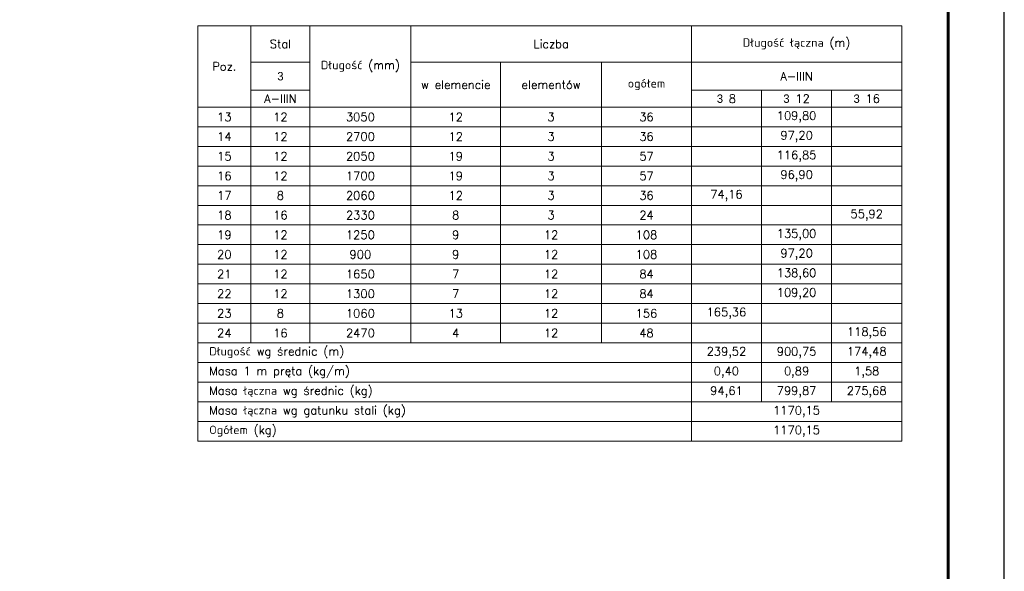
# Model space of a CAD drawing. Extents: x 270429 to 285164, y -113989 to -104075.
# Tile 12 of 14: x 281039 to 284549, y -111428 to -109462. Entities that reach past the tile are written whole.
import ezdxf

# ---------------------------------------------------------------- set-up
doc = ezdxf.new("R2010")
doc.units = 0
doc.header["$LTSCALE"] = 5
doc.header["$MEASUREMENT"] = 0
doc.layers.add('_FORMATKA', color=8, linetype='Continuous', lineweight=15, plot=False)
for name, color, linetype, lineweight in [('_RAMKA', 7, 'Continuous', 35), ('AutoCAD_Structural_Detailing_tabele zbrojenia', 7, 'Continuous', 20), ('PS_DIM', 4, 'Continuous', 13)]:
    doc.layers.add(name, color=color, linetype=linetype, lineweight=lineweight)
doc.styles.add('styl2T', font='simplex.shx', dxfattribs={"height": 30})

# ---------------------------------------------------------------- blocks, each defined once
blk = doc.blocks.new('*U19')
at = {"layer": '_FORMATKA', "lineweight": -3}
blk.add_lwpolyline([(-700, 0), (0, 0), (0, 420), (-700, 420)], close=True, dxfattribs=at)
at = {"layer": '_RAMKA', "lineweight": -3, "const_width": 0.5}
blk.add_lwpolyline([(-670, 10), (-10, 10), (-10, 410), (-670, 410)], close=True, dxfattribs=at)

msp = doc.modelspace()

# ---------------------------------------------------------------- linework, layer by layer
at = {"layer": 'AutoCAD_Structural_Detailing_tabele zbrojenia', "color": 242}
for p, q in [((281673.8, -109483.96), (284183.8, -109483.96)), ((281673.8, -110963.96), (281673.8, -109483.96)), ((281673.8, -109483.96), (281863.8, -109483.96)), ((281673.8, -109773.96), (281673.8, -109483.96)), ((281863.8, -109483.96), (281863.8, -109773.96)), ((281863.8, -109483.96), (282073.8, -109483.96)), ((281863.8, -109613.96), (281863.8, -109483.96)), ((282073.8, -109483.96), (282433.8, -109483.96)), ((282073.8, -109773.96), (282073.8, -109483.96)), ((282073.8, -109483.96), (282073.8, -109613.96)), ((282433.8, -109483.96), (282433.8, -109773.96)), ((282433.8, -109483.96), (283433.8, -109483.96)), ((282433.8, -109613.96), (282433.8, -109483.96)), ((283433.8, -109483.96), (283433.8, -109613.96)), ((283433.8, -109483.96), (284183.8, -109483.96)), ((283433.8, -109613.96), (283433.8, -109483.96)), ((284183.8, -109483.96), (284183.8, -110963.96)), ((284183.8, -109483.96), (284183.8, -109613.96)), ((282073.8, -109613.96), (281863.8, -109613.96)), ((281863.8, -109613.96), (282073.8, -109613.96)), ((281863.8, -109713.96), (281863.8, -109613.96)), ((282073.8, -109613.96), (282073.8, -109713.96)), ((283433.8, -109613.96), (282433.8, -109613.96)), ((282433.8, -109613.96), (282753.8, -109613.96)), ((282433.8, -109773.96), (282433.8, -109613.96)), ((282753.8, -109613.96), (283113.8, -109613.96)), ((282753.8, -109773.96), (282753.8, -109613.96)), ((282753.8, -109613.96), (282753.8, -109773.96)), ((283113.8, -109613.96), (283433.8, -109613.96)), ((283113.8, -109773.96), (283113.8, -109613.96)), ((283113.8, -109613.96), (283113.8, -109773.96)), ((283433.8, -109613.96), (283433.8, -109773.96)), ((284183.8, -109613.96), (283433.8, -109613.96)), ((283433.8, -109613.96), (284183.8, -109613.96)), ((283433.8, -109713.96), (283433.8, -109613.96)), ((284183.8, -109613.96), (284183.8, -109713.96)), ((282073.8, -109713.96), (281863.8, -109713.96)), ((281863.8, -109713.96), (282073.8, -109713.96)), ((281863.8, -109773.96), (281863.8, -109713.96)), ((282073.8, -109713.96), (282073.8, -109773.96)), ((284183.8, -109713.96), (283433.8, -109713.96)), ((283433.8, -109713.96), (283683.8, -109713.96)), ((283433.8, -109773.96), (283433.8, -109713.96)), ((283683.8, -109713.96), (283683.8, -109773.96)), ((283683.8, -109713.96), (283933.8, -109713.96)), ((283683.8, -109773.96), (283683.8, -109713.96)), ((283933.8, -109713.96), (283933.8, -109773.96)), ((283933.8, -109713.96), (284183.8, -109713.96)), ((283933.8, -109773.96), (283933.8, -109713.96)), ((284183.8, -109713.96), (284183.8, -109773.96)), ((281863.8, -109773.96), (281673.8, -109773.96)), ((281673.8, -109773.96), (281863.8, -109773.96)), ((281673.8, -109843.96), (281673.8, -109773.96)), ((282073.8, -109773.96), (281863.8, -109773.96)), ((281863.8, -109773.96), (281863.8, -109843.96)), ((281863.8, -109773.96), (282073.8, -109773.96)), ((281863.8, -109843.96), (281863.8, -109773.96)), ((282433.8, -109773.96), (282073.8, -109773.96)), ((282073.8, -109773.96), (282073.8, -109843.96)), ((282073.8, -109773.96), (282433.8, -109773.96)), ((282073.8, -109843.96), (282073.8, -109773.96)), ((282753.8, -109773.96), (282433.8, -109773.96)), ((282433.8, -109773.96), (282433.8, -109843.96)), ((282433.8, -109773.96), (282753.8, -109773.96)), ((282433.8, -109843.96), (282433.8, -109773.96)), ((283113.8, -109773.96), (282753.8, -109773.96)), ((282753.8, -109773.96), (282753.8, -109843.96)), ((282753.8, -109773.96), (283113.8, -109773.96)), ((282753.8, -109843.96), (282753.8, -109773.96)), ((283433.8, -109773.96), (283113.8, -109773.96)), ((283113.8, -109773.96), (283113.8, -109843.96)), ((283113.8, -109773.96), (283433.8, -109773.96)), ((283113.8, -109843.96), (283113.8, -109773.96)), ((283683.8, -109773.96), (283433.8, -109773.96)), ((283433.8, -109773.96), (283433.8, -109843.96)), ((283433.8, -109773.96), (283683.8, -109773.96)), ((283433.8, -109843.96), (283433.8, -109773.96)), ((283933.8, -109773.96), (283683.8, -109773.96)), ((283683.8, -109773.96), (283683.8, -109843.96)), ((283683.8, -109773.96), (283933.8, -109773.96)), ((283683.8, -109843.96), (283683.8, -109773.96)), ((284183.8, -109773.96), (283933.8, -109773.96)), ((283933.8, -109773.96), (283933.8, -109843.96)), ((283933.8, -109773.96), (284183.8, -109773.96)), ((283933.8, -109843.96), (283933.8, -109773.96)), ((284183.8, -109773.96), (284183.8, -109843.96)), ((281863.8, -109843.96), (281673.8, -109843.96)), ((281673.8, -109843.96), (281863.8, -109843.96)), ((281673.8, -109913.96), (281673.8, -109843.96)), ((282073.8, -109843.96), (281863.8, -109843.96)), ((281863.8, -109843.96), (281863.8, -109913.96)), ((281863.8, -109843.96), (282073.8, -109843.96)), ((281863.8, -109913.96), (281863.8, -109843.96)), ((282433.8, -109843.96), (282073.8, -109843.96)), ((282073.8, -109843.96), (282073.8, -109913.96)), ((282073.8, -109843.96), (282433.8, -109843.96)), ((282073.8, -109913.96), (282073.8, -109843.96)), ((282753.8, -109843.96), (282433.8, -109843.96)), ((282433.8, -109843.96), (282433.8, -109913.96)), ((282433.8, -109843.96), (282753.8, -109843.96)), ((282433.8, -109913.96), (282433.8, -109843.96)), ((283113.8, -109843.96), (282753.8, -109843.96)), ((282753.8, -109843.96), (282753.8, -109913.96)), ((282753.8, -109843.96), (283113.8, -109843.96)), ((282753.8, -109913.96), (282753.8, -109843.96)), ((283433.8, -109843.96), (283113.8, -109843.96)), ((283113.8, -109843.96), (283113.8, -109913.96)), ((283113.8, -109843.96), (283433.8, -109843.96)), ((283113.8, -109913.96), (283113.8, -109843.96)), ((283683.8, -109843.96), (283433.8, -109843.96)), ((283433.8, -109843.96), (283433.8, -109913.96)), ((283433.8, -109843.96), (283683.8, -109843.96)), ((283433.8, -109913.96), (283433.8, -109843.96)), ((283933.8, -109843.96), (283683.8, -109843.96)), ((283683.8, -109843.96), (283683.8, -109913.96)), ((283683.8, -109843.96), (283933.8, -109843.96)), ((283683.8, -109913.96), (283683.8, -109843.96)), ((284183.8, -109843.96), (283933.8, -109843.96)), ((283933.8, -109843.96), (283933.8, -109913.96)), ((283933.8, -109843.96), (284183.8, -109843.96)), ((283933.8, -109913.96), (283933.8, -109843.96)), ((284183.8, -109843.96), (284183.8, -109913.96)), ((281863.8, -109913.96), (281673.8, -109913.96)), ((281673.8, -109913.96), (281863.8, -109913.96)), ((281673.8, -109983.96), (281673.8, -109913.96)), ((282073.8, -109913.96), (281863.8, -109913.96)), ((281863.8, -109913.96), (281863.8, -109983.96)), ((281863.8, -109913.96), (282073.8, -109913.96)), ((281863.8, -109983.96), (281863.8, -109913.96)), ((282433.8, -109913.96), (282073.8, -109913.96)), ((282073.8, -109913.96), (282073.8, -109983.96)), ((282073.8, -109913.96), (282433.8, -109913.96)), ((282073.8, -109983.96), (282073.8, -109913.96)), ((282753.8, -109913.96), (282433.8, -109913.96)), ((282433.8, -109913.96), (282433.8, -109983.96)), ((282433.8, -109913.96), (282753.8, -109913.96)), ((282433.8, -109983.96), (282433.8, -109913.96)), ((283113.8, -109913.96), (282753.8, -109913.96)), ((282753.8, -109913.96), (282753.8, -109983.96)), ((282753.8, -109913.96), (283113.8, -109913.96)), ((282753.8, -109983.96), (282753.8, -109913.96)), ((283433.8, -109913.96), (283113.8, -109913.96)), ((283113.8, -109913.96), (283113.8, -109983.96)), ((283113.8, -109913.96), (283433.8, -109913.96)), ((283113.8, -109983.96), (283113.8, -109913.96)), ((283683.8, -109913.96), (283433.8, -109913.96)), ((283433.8, -109913.96), (283433.8, -109983.96)), ((283433.8, -109913.96), (283683.8, -109913.96)), ((283433.8, -109983.96), (283433.8, -109913.96)), ((283933.8, -109913.96), (283683.8, -109913.96)), ((283683.8, -109913.96), (283683.8, -109983.96)), ((283683.8, -109913.96), (283933.8, -109913.96)), ((283683.8, -109983.96), (283683.8, -109913.96)), ((284183.8, -109913.96), (283933.8, -109913.96)), ((283933.8, -109913.96), (283933.8, -109983.96)), ((283933.8, -109913.96), (284183.8, -109913.96)), ((283933.8, -109983.96), (283933.8, -109913.96)), ((284183.8, -109913.96), (284183.8, -109983.96)), ((281863.8, -109983.96), (281673.8, -109983.96)), ((281673.8, -109983.96), (281863.8, -109983.96)), ((281673.8, -110053.96), (281673.8, -109983.96)), ((282073.8, -109983.96), (281863.8, -109983.96)), ((281863.8, -109983.96), (281863.8, -110053.96)), ((281863.8, -109983.96), (282073.8, -109983.96)), ((281863.8, -110053.96), (281863.8, -109983.96)), ((282433.8, -109983.96), (282073.8, -109983.96)), ((282073.8, -109983.96), (282073.8, -110053.96)), ((282073.8, -109983.96), (282433.8, -109983.96)), ((282073.8, -110053.96), (282073.8, -109983.96)), ((282753.8, -109983.96), (282433.8, -109983.96)), ((282433.8, -109983.96), (282433.8, -110053.96)), ((282433.8, -109983.96), (282753.8, -109983.96)), ((282433.8, -110053.96), (282433.8, -109983.96)), ((283113.8, -109983.96), (282753.8, -109983.96)), ((282753.8, -109983.96), (282753.8, -110053.96)), ((282753.8, -109983.96), (283113.8, -109983.96)), ((282753.8, -110053.96), (282753.8, -109983.96)), ((283433.8, -109983.96), (283113.8, -109983.96)), ((283113.8, -109983.96), (283113.8, -110053.96)), ((283113.8, -109983.96), (283433.8, -109983.96)), ((283113.8, -110053.96), (283113.8, -109983.96)), ((283683.8, -109983.96), (283433.8, -109983.96)), ((283433.8, -109983.96), (283433.8, -110053.96)), ((283433.8, -109983.96), (283683.8, -109983.96)), ((283433.8, -110053.96), (283433.8, -109983.96)), ((283933.8, -109983.96), (283683.8, -109983.96)), ((283683.8, -109983.96), (283683.8, -110053.96)), ((283683.8, -109983.96), (283933.8, -109983.96)), ((283683.8, -110053.96), (283683.8, -109983.96)), ((284183.8, -109983.96), (283933.8, -109983.96)), ((283933.8, -109983.96), (283933.8, -110053.96)), ((283933.8, -109983.96), (284183.8, -109983.96)), ((283933.8, -110053.96), (283933.8, -109983.96)), ((284183.8, -109983.96), (284183.8, -110053.96)), ((281863.8, -110053.96), (281673.8, -110053.96)), ((281673.8, -110053.96), (281863.8, -110053.96)), ((281673.8, -110123.96), (281673.8, -110053.96)), ((282073.8, -110053.96), (281863.8, -110053.96)), ((281863.8, -110053.96), (281863.8, -110123.96)), ((281863.8, -110053.96), (282073.8, -110053.96)), ((281863.8, -110123.96), (281863.8, -110053.96)), ((282433.8, -110053.96), (282073.8, -110053.96)), ((282073.8, -110053.96), (282073.8, -110123.96)), ((282073.8, -110053.96), (282433.8, -110053.96)), ((282073.8, -110123.96), (282073.8, -110053.96)), ((282753.8, -110053.96), (282433.8, -110053.96)), ((282433.8, -110053.96), (282433.8, -110123.96)), ((282433.8, -110053.96), (282753.8, -110053.96)), ((282433.8, -110123.96), (282433.8, -110053.96)), ((283113.8, -110053.96), (282753.8, -110053.96)), ((282753.8, -110053.96), (282753.8, -110123.96)), ((282753.8, -110053.96), (283113.8, -110053.96)), ((282753.8, -110123.96), (282753.8, -110053.96)), ((283433.8, -110053.96), (283113.8, -110053.96)), ((283113.8, -110053.96), (283113.8, -110123.96)), ((283113.8, -110053.96), (283433.8, -110053.96)), ((283113.8, -110123.96), (283113.8, -110053.96)), ((283683.8, -110053.96), (283433.8, -110053.96)), ((283433.8, -110053.96), (283433.8, -110123.96)), ((283433.8, -110053.96), (283683.8, -110053.96)), ((283433.8, -110123.96), (283433.8, -110053.96)), ((283933.8, -110053.96), (283683.8, -110053.96)), ((283683.8, -110053.96), (283683.8, -110123.96)), ((283683.8, -110053.96), (283933.8, -110053.96)), ((283683.8, -110123.96), (283683.8, -110053.96)), ((284183.8, -110053.96), (283933.8, -110053.96)), ((283933.8, -110053.96), (283933.8, -110123.96)), ((283933.8, -110053.96), (284183.8, -110053.96)), ((283933.8, -110123.96), (283933.8, -110053.96)), ((284183.8, -110053.96), (284183.8, -110123.96)), ((281863.8, -110123.96), (281673.8, -110123.96)), ((281673.8, -110123.96), (281863.8, -110123.96)), ((281673.8, -110193.96), (281673.8, -110123.96)), ((282073.8, -110123.96), (281863.8, -110123.96)), ((281863.8, -110123.96), (281863.8, -110193.96)), ((281863.8, -110123.96), (282073.8, -110123.96)), ((281863.8, -110193.96), (281863.8, -110123.96)), ((282433.8, -110123.96), (282073.8, -110123.96)), ((282073.8, -110123.96), (282073.8, -110193.96)), ((282073.8, -110123.96), (282433.8, -110123.96)), ((282073.8, -110193.96), (282073.8, -110123.96)), ((282753.8, -110123.96), (282433.8, -110123.96)), ((282433.8, -110123.96), (282433.8, -110193.96)), ((282433.8, -110123.96), (282753.8, -110123.96)), ((282433.8, -110193.96), (282433.8, -110123.96)), ((283113.8, -110123.96), (282753.8, -110123.96)), ((282753.8, -110123.96), (282753.8, -110193.96)), ((282753.8, -110123.96), (283113.8, -110123.96)), ((282753.8, -110193.96), (282753.8, -110123.96)), ((283433.8, -110123.96), (283113.8, -110123.96)), ((283113.8, -110123.96), (283113.8, -110193.96)), ((283113.8, -110123.96), (283433.8, -110123.96)), ((283113.8, -110193.96), (283113.8, -110123.96)), ((283683.8, -110123.96), (283433.8, -110123.96)), ((283433.8, -110123.96), (283433.8, -110193.96)), ((283433.8, -110123.96), (283683.8, -110123.96)), ((283433.8, -110193.96), (283433.8, -110123.96)), ((283933.8, -110123.96), (283683.8, -110123.96)), ((283683.8, -110123.96), (283683.8, -110193.96)), ((283683.8, -110123.96), (283933.8, -110123.96)), ((283683.8, -110193.96), (283683.8, -110123.96)), ((284183.8, -110123.96), (283933.8, -110123.96)), ((283933.8, -110123.96), (283933.8, -110193.96)), ((283933.8, -110123.96), (284183.8, -110123.96)), ((283933.8, -110193.96), (283933.8, -110123.96)), ((284183.8, -110123.96), (284183.8, -110193.96)), ((281863.8, -110193.96), (281673.8, -110193.96)), ((281673.8, -110193.96), (281863.8, -110193.96)), ((281673.8, -110263.96), (281673.8, -110193.96)), ((282073.8, -110193.96), (281863.8, -110193.96)), ((281863.8, -110193.96), (281863.8, -110263.96)), ((281863.8, -110193.96), (282073.8, -110193.96)), ((281863.8, -110263.96), (281863.8, -110193.96)), ((282433.8, -110193.96), (282073.8, -110193.96)), ((282073.8, -110193.96), (282073.8, -110263.96)), ((282073.8, -110193.96), (282433.8, -110193.96)), ((282073.8, -110263.96), (282073.8, -110193.96)), ((282753.8, -110193.96), (282433.8, -110193.96)), ((282433.8, -110193.96), (282433.8, -110263.96)), ((282433.8, -110193.96), (282753.8, -110193.96)), ((282433.8, -110263.96), (282433.8, -110193.96)), ((283113.8, -110193.96), (282753.8, -110193.96)), ((282753.8, -110193.96), (282753.8, -110263.96)), ((282753.8, -110193.96), (283113.8, -110193.96)), ((282753.8, -110263.96), (282753.8, -110193.96)), ((283433.8, -110193.96), (283113.8, -110193.96)), ((283113.8, -110193.96), (283113.8, -110263.96)), ((283113.8, -110193.96), (283433.8, -110193.96)), ((283113.8, -110263.96), (283113.8, -110193.96)), ((283683.8, -110193.96), (283433.8, -110193.96)), ((283433.8, -110193.96), (283433.8, -110263.96)), ((283433.8, -110193.96), (283683.8, -110193.96)), ((283433.8, -110263.96), (283433.8, -110193.96)), ((283933.8, -110193.96), (283683.8, -110193.96)), ((283683.8, -110193.96), (283683.8, -110263.96)), ((283683.8, -110193.96), (283933.8, -110193.96)), ((283683.8, -110263.96), (283683.8, -110193.96)), ((284183.8, -110193.96), (283933.8, -110193.96)), ((283933.8, -110193.96), (283933.8, -110263.96)), ((283933.8, -110193.96), (284183.8, -110193.96)), ((283933.8, -110263.96), (283933.8, -110193.96)), ((284183.8, -110193.96), (284183.8, -110263.96)), ((281863.8, -110263.96), (281673.8, -110263.96)), ((281673.8, -110263.96), (281863.8, -110263.96)), ((281673.8, -110333.96), (281673.8, -110263.96)), ((282073.8, -110263.96), (281863.8, -110263.96)), ((281863.8, -110263.96), (281863.8, -110333.96)), ((281863.8, -110263.96), (282073.8, -110263.96)), ((281863.8, -110333.96), (281863.8, -110263.96)), ((282433.8, -110263.96), (282073.8, -110263.96)), ((282073.8, -110263.96), (282073.8, -110333.96)), ((282073.8, -110263.96), (282433.8, -110263.96)), ((282073.8, -110333.96), (282073.8, -110263.96)), ((282753.8, -110263.96), (282433.8, -110263.96)), ((282433.8, -110263.96), (282433.8, -110333.96)), ((282433.8, -110263.96), (282753.8, -110263.96)), ((282433.8, -110333.96), (282433.8, -110263.96)), ((283113.8, -110263.96), (282753.8, -110263.96)), ((282753.8, -110263.96), (282753.8, -110333.96)), ((282753.8, -110263.96), (283113.8, -110263.96)), ((282753.8, -110333.96), (282753.8, -110263.96)), ((283433.8, -110263.96), (283113.8, -110263.96)), ((283113.8, -110263.96), (283113.8, -110333.96)), ((283113.8, -110263.96), (283433.8, -110263.96)), ((283113.8, -110333.96), (283113.8, -110263.96)), ((283683.8, -110263.96), (283433.8, -110263.96)), ((283433.8, -110263.96), (283433.8, -110333.96)), ((283433.8, -110263.96), (283683.8, -110263.96)), ((283433.8, -110333.96), (283433.8, -110263.96)), ((283933.8, -110263.96), (283683.8, -110263.96)), ((283683.8, -110263.96), (283683.8, -110333.96)), ((283683.8, -110263.96), (283933.8, -110263.96)), ((283683.8, -110333.96), (283683.8, -110263.96)), ((284183.8, -110263.96), (283933.8, -110263.96)), ((283933.8, -110263.96), (283933.8, -110333.96)), ((283933.8, -110263.96), (284183.8, -110263.96)), ((283933.8, -110333.96), (283933.8, -110263.96)), ((284183.8, -110263.96), (284183.8, -110333.96)), ((281863.8, -110333.96), (281673.8, -110333.96)), ((281673.8, -110333.96), (281863.8, -110333.96)), ((281673.8, -110403.96), (281673.8, -110333.96)), ((282073.8, -110333.96), (281863.8, -110333.96)), ((281863.8, -110333.96), (281863.8, -110403.96)), ((281863.8, -110333.96), (282073.8, -110333.96)), ((281863.8, -110403.96), (281863.8, -110333.96)), ((282433.8, -110333.96), (282073.8, -110333.96)), ((282073.8, -110333.96), (282073.8, -110403.96)), ((282073.8, -110333.96), (282433.8, -110333.96)), ((282073.8, -110403.96), (282073.8, -110333.96)), ((282753.8, -110333.96), (282433.8, -110333.96)), ((282433.8, -110333.96), (282433.8, -110403.96)), ((282433.8, -110333.96), (282753.8, -110333.96)), ((282433.8, -110403.96), (282433.8, -110333.96)), ((283113.8, -110333.96), (282753.8, -110333.96)), ((282753.8, -110333.96), (282753.8, -110403.96)), ((282753.8, -110333.96), (283113.8, -110333.96)), ((282753.8, -110403.96), (282753.8, -110333.96)), ((283433.8, -110333.96), (283113.8, -110333.96)), ((283113.8, -110333.96), (283113.8, -110403.96)), ((283113.8, -110333.96), (283433.8, -110333.96)), ((283113.8, -110403.96), (283113.8, -110333.96)), ((283683.8, -110333.96), (283433.8, -110333.96)), ((283433.8, -110333.96), (283433.8, -110403.96)), ((283433.8, -110333.96), (283683.8, -110333.96)), ((283433.8, -110403.96), (283433.8, -110333.96)), ((283933.8, -110333.96), (283683.8, -110333.96)), ((283683.8, -110333.96), (283683.8, -110403.96)), ((283683.8, -110333.96), (283933.8, -110333.96)), ((283683.8, -110403.96), (283683.8, -110333.96)), ((284183.8, -110333.96), (283933.8, -110333.96)), ((283933.8, -110333.96), (283933.8, -110403.96)), ((283933.8, -110333.96), (284183.8, -110333.96)), ((283933.8, -110403.96), (283933.8, -110333.96)), ((284183.8, -110333.96), (284183.8, -110403.96)), ((281863.8, -110403.96), (281673.8, -110403.96)), ((281673.8, -110403.96), (281863.8, -110403.96)), ((281673.8, -110473.96), (281673.8, -110403.96)), ((282073.8, -110403.96), (281863.8, -110403.96)), ((281863.8, -110403.96), (281863.8, -110473.96)), ((281863.8, -110403.96), (282073.8, -110403.96)), ((281863.8, -110473.96), (281863.8, -110403.96)), ((282433.8, -110403.96), (282073.8, -110403.96)), ((282073.8, -110403.96), (282073.8, -110473.96)), ((282073.8, -110403.96), (282433.8, -110403.96)), ((282073.8, -110473.96), (282073.8, -110403.96)), ((282753.8, -110403.96), (282433.8, -110403.96)), ((282433.8, -110403.96), (282433.8, -110473.96)), ((282433.8, -110403.96), (282753.8, -110403.96)), ((282433.8, -110473.96), (282433.8, -110403.96)), ((283113.8, -110403.96), (282753.8, -110403.96)), ((282753.8, -110403.96), (282753.8, -110473.96)), ((282753.8, -110403.96), (283113.8, -110403.96)), ((282753.8, -110473.96), (282753.8, -110403.96)), ((283433.8, -110403.96), (283113.8, -110403.96)), ((283113.8, -110403.96), (283113.8, -110473.96)), ((283113.8, -110403.96), (283433.8, -110403.96)), ((283113.8, -110473.96), (283113.8, -110403.96)), ((283683.8, -110403.96), (283433.8, -110403.96)), ((283433.8, -110403.96), (283433.8, -110473.96)), ((283433.8, -110403.96), (283683.8, -110403.96)), ((283433.8, -110473.96), (283433.8, -110403.96)), ((283933.8, -110403.96), (283683.8, -110403.96)), ((283683.8, -110403.96), (283683.8, -110473.96)), ((283683.8, -110403.96), (283933.8, -110403.96)), ((283683.8, -110473.96), (283683.8, -110403.96)), ((284183.8, -110403.96), (283933.8, -110403.96)), ((283933.8, -110403.96), (283933.8, -110473.96)), ((283933.8, -110403.96), (284183.8, -110403.96)), ((283933.8, -110473.96), (283933.8, -110403.96)), ((284183.8, -110403.96), (284183.8, -110473.96)), ((281863.8, -110473.96), (281673.8, -110473.96)), ((281673.8, -110473.96), (281863.8, -110473.96)), ((281673.8, -110543.96), (281673.8, -110473.96)), ((282073.8, -110473.96), (281863.8, -110473.96)), ((281863.8, -110473.96), (281863.8, -110543.96)), ((281863.8, -110473.96), (282073.8, -110473.96)), ((281863.8, -110543.96), (281863.8, -110473.96)), ((282433.8, -110473.96), (282073.8, -110473.96)), ((282073.8, -110473.96), (282073.8, -110543.96)), ((282073.8, -110473.96), (282433.8, -110473.96)), ((282073.8, -110543.96), (282073.8, -110473.96)), ((282753.8, -110473.96), (282433.8, -110473.96)), ((282433.8, -110473.96), (282433.8, -110543.96)), ((282433.8, -110473.96), (282753.8, -110473.96)), ((282433.8, -110543.96), (282433.8, -110473.96)), ((283113.8, -110473.96), (282753.8, -110473.96)), ((282753.8, -110473.96), (282753.8, -110543.96)), ((282753.8, -110473.96), (283113.8, -110473.96)), ((282753.8, -110543.96), (282753.8, -110473.96)), ((283433.8, -110473.96), (283113.8, -110473.96)), ((283113.8, -110473.96), (283113.8, -110543.96)), ((283113.8, -110473.96), (283433.8, -110473.96)), ((283113.8, -110543.96), (283113.8, -110473.96)), ((283683.8, -110473.96), (283433.8, -110473.96)), ((283433.8, -110473.96), (283433.8, -110543.96)), ((283433.8, -110473.96), (283683.8, -110473.96)), ((283433.8, -110543.96), (283433.8, -110473.96)), ((283933.8, -110473.96), (283683.8, -110473.96)), ((283683.8, -110473.96), (283683.8, -110543.96)), ((283683.8, -110473.96), (283933.8, -110473.96)), ((283683.8, -110543.96), (283683.8, -110473.96)), ((284183.8, -110473.96), (283933.8, -110473.96)), ((283933.8, -110473.96), (283933.8, -110543.96)), ((283933.8, -110473.96), (284183.8, -110473.96)), ((283933.8, -110543.96), (283933.8, -110473.96)), ((284183.8, -110473.96), (284183.8, -110543.96)), ((281863.8, -110543.96), (281673.8, -110543.96)), ((281673.8, -110543.96), (281863.8, -110543.96)), ((281673.8, -110613.96), (281673.8, -110543.96)), ((282073.8, -110543.96), (281863.8, -110543.96)), ((281863.8, -110543.96), (281863.8, -110613.96)), ((281863.8, -110543.96), (282073.8, -110543.96)), ((281863.8, -110613.96), (281863.8, -110543.96)), ((282433.8, -110543.96), (282073.8, -110543.96)), ((282073.8, -110543.96), (282073.8, -110613.96)), ((282073.8, -110543.96), (282433.8, -110543.96)), ((282073.8, -110613.96), (282073.8, -110543.96)), ((282753.8, -110543.96), (282433.8, -110543.96)), ((282433.8, -110543.96), (282433.8, -110613.96)), ((282433.8, -110543.96), (282753.8, -110543.96)), ((282433.8, -110613.96), (282433.8, -110543.96)), ((283113.8, -110543.96), (282753.8, -110543.96)), ((282753.8, -110543.96), (282753.8, -110613.96)), ((282753.8, -110543.96), (283113.8, -110543.96)), ((282753.8, -110613.96), (282753.8, -110543.96)), ((283433.8, -110543.96), (283113.8, -110543.96)), ((283113.8, -110543.96), (283113.8, -110613.96)), ((283113.8, -110543.96), (283433.8, -110543.96)), ((283113.8, -110613.96), (283113.8, -110543.96)), ((283683.8, -110543.96), (283433.8, -110543.96)), ((283433.8, -110543.96), (283433.8, -110613.96)), ((283433.8, -110543.96), (283683.8, -110543.96)), ((283433.8, -110613.96), (283433.8, -110543.96)), ((283933.8, -110543.96), (283683.8, -110543.96)), ((283683.8, -110543.96), (283683.8, -110613.96)), ((283683.8, -110543.96), (283933.8, -110543.96)), ((283683.8, -110613.96), (283683.8, -110543.96)), ((284183.8, -110543.96), (283933.8, -110543.96)), ((283933.8, -110543.96), (283933.8, -110613.96)), ((283933.8, -110543.96), (284183.8, -110543.96)), ((283933.8, -110613.96), (283933.8, -110543.96)), ((284183.8, -110543.96), (284183.8, -110613.96)), ((281673.8, -110613.96), (283433.8, -110613.96)), ((281673.8, -110683.96), (281673.8, -110613.96)), ((281863.8, -110613.96), (281673.8, -110613.96)), ((282073.8, -110613.96), (281863.8, -110613.96)), ((282433.8, -110613.96), (282073.8, -110613.96)), ((282753.8, -110613.96), (282433.8, -110613.96)), ((283113.8, -110613.96), (282753.8, -110613.96)), ((283433.8, -110613.96), (283113.8, -110613.96)), ((283433.8, -110613.96), (283433.8, -110683.96)), ((283683.8, -110613.96), (283433.8, -110613.96)), ((283433.8, -110613.96), (283683.8, -110613.96)), ((283433.8, -110683.96), (283433.8, -110613.96)), ((283933.8, -110613.96), (283683.8, -110613.96)), ((283683.8, -110613.96), (283683.8, -110683.96)), ((283683.8, -110613.96), (283933.8, -110613.96)), ((283683.8, -110683.96), (283683.8, -110613.96)), ((284183.8, -110613.96), (283933.8, -110613.96)), ((283933.8, -110613.96), (283933.8, -110683.96)), ((283933.8, -110613.96), (284183.8, -110613.96)), ((283933.8, -110683.96), (283933.8, -110613.96)), ((284183.8, -110613.96), (284183.8, -110683.96)), ((281673.8, -110683.96), (283433.8, -110683.96)), ((281673.8, -110753.96), (281673.8, -110683.96)), ((283433.8, -110683.96), (281673.8, -110683.96)), ((283433.8, -110683.96), (283433.8, -110753.96)), ((283683.8, -110683.96), (283433.8, -110683.96)), ((283433.8, -110683.96), (283683.8, -110683.96)), ((283433.8, -110753.96), (283433.8, -110683.96)), ((283933.8, -110683.96), (283683.8, -110683.96)), ((283683.8, -110683.96), (283683.8, -110753.96)), ((283683.8, -110683.96), (283933.8, -110683.96)), ((283683.8, -110753.96), (283683.8, -110683.96)), ((284183.8, -110683.96), (283933.8, -110683.96)), ((283933.8, -110683.96), (283933.8, -110753.96)), ((283933.8, -110683.96), (284183.8, -110683.96)), ((283933.8, -110753.96), (283933.8, -110683.96)), ((284183.8, -110683.96), (284183.8, -110753.96)), ((281673.8, -110753.96), (283433.8, -110753.96)), ((281673.8, -110823.96), (281673.8, -110753.96)), ((283433.8, -110753.96), (281673.8, -110753.96)), ((283433.8, -110753.96), (283433.8, -110823.96)), ((283683.8, -110753.96), (283433.8, -110753.96)), ((283433.8, -110753.96), (283683.8, -110753.96)), ((283433.8, -110823.96), (283433.8, -110753.96)), ((283933.8, -110753.96), (283683.8, -110753.96)), ((283683.8, -110753.96), (283683.8, -110823.96)), ((283683.8, -110753.96), (283933.8, -110753.96)), ((283683.8, -110823.96), (283683.8, -110753.96)), ((284183.8, -110753.96), (283933.8, -110753.96)), ((283933.8, -110753.96), (283933.8, -110823.96)), ((283933.8, -110753.96), (284183.8, -110753.96)), ((283933.8, -110823.96), (283933.8, -110753.96)), ((284183.8, -110753.96), (284183.8, -110823.96)), ((281673.8, -110823.96), (283433.8, -110823.96)), ((281673.8, -110893.96), (281673.8, -110823.96)), ((283433.8, -110823.96), (281673.8, -110823.96)), ((283433.8, -110823.96), (283433.8, -110893.96)), ((283433.8, -110823.96), (284183.8, -110823.96)), ((283433.8, -110893.96), (283433.8, -110823.96)), ((283683.8, -110823.96), (283433.8, -110823.96)), ((283933.8, -110823.96), (283683.8, -110823.96)), ((284183.8, -110823.96), (283933.8, -110823.96)), ((284183.8, -110823.96), (284183.8, -110893.96)), ((281673.8, -110893.96), (283433.8, -110893.96)), ((281673.8, -110963.96), (281673.8, -110893.96)), ((283433.8, -110893.96), (281673.8, -110893.96)), ((283433.8, -110893.96), (283433.8, -110963.96)), ((284183.8, -110893.96), (283433.8, -110893.96)), ((283433.8, -110893.96), (284183.8, -110893.96)), ((283433.8, -110963.96), (283433.8, -110893.96)), ((284183.8, -110893.96), (284183.8, -110963.96)), ((284183.8, -110963.96), (281673.8, -110963.96)), ((283433.8, -110963.96), (281673.8, -110963.96)), ((284183.8, -110963.96), (283433.8, -110963.96))]:
    msp.add_line(p, q, dxfattribs=at)

# ---------------------------------------------------------------- block references
at = {"layer": 'PS_DIM', "xscale": 20, "yscale": 20, "zscale": 20}
msp.add_blockref('*U19', (284549.34, -113988.82), dxfattribs=at)

# ---------------------------------------------------------------- texts
at = {"layer": 'AutoCAD_Structural_Detailing_tabele zbrojenia', "color": 3, "char_height": 30, "style": 'styl2T'}
for s, insert, width, attachment_point in [('Stal', (281968.8, -109548.96), 210, 5), ('Liczba', (282933.8, -109548.96), 1000, 5), ('Długość łączna (m)', (283808.8, -109548.96), 750, 5), ('Poz.', (281768.8, -109628.96), 190, 5), ('Długość (mm)', (282253.8, -109628.96), 360, 5), ('\\Fdiam;3\\Fsimplex.shx;', (281968.8, -109663.96), 210, 5), ('A-IIIN', (283808.8, -109663.96), 750, 5), ('w elemencie', (282593.8, -109693.96), 320, 5), ('elementów', (282933.8, -109693.96), 360, 5), ('ogółem', (283273.8, -109693.96), 320, 5), ('A-IIIN', (281968.8, -109743.96), 210, 5), ('\\Fdiam;3\\Fsimplex.shx; 8', (283558.8, -109743.96), 250, 5), ('\\Fdiam;3\\Fsimplex.shx; 12', (283808.8, -109743.96), 250, 5), ('\\Fdiam;3\\Fsimplex.shx; 16', (284058.8, -109743.96), 250, 5), ('  Długość wg średnic (m)', (281673.8, -110648.96), 1760, 4), ('  Masa 1 m pręta (kg/m)', (281673.8, -110718.96), 1760, 4), ('  Masa łączna wg średnic (kg)', (281673.8, -110788.96), 1760, 4), ('  Masa łączna wg gatunku stali (kg)', (281673.8, -110858.96), 1760, 4), ('  Ogółem (kg)', (281673.8, -110928.96), 1760, 4)]:
    msp.add_mtext(s, dxfattribs=dict(at, insert=insert, width=width, attachment_point=attachment_point))
at = {"layer": 'AutoCAD_Structural_Detailing_tabele zbrojenia', "color": 2, "char_height": 30, "attachment_point": 5, "style": 'styl2T'}
for s, insert, width in [('13', (281768.8, -109808.96), 190), ('12', (281968.8, -109808.96), 210), ('3050', (282253.8, -109808.96), 360), ('12', (282593.8, -109808.96), 320), ('3', (282933.8, -109808.96), 360), ('36', (283273.8, -109808.96), 320), ('109,80', (283808.8, -109808.96), 250), ('14', (281768.8, -109878.96), 190), ('12', (281968.8, -109878.96), 210), ('2700', (282253.8, -109878.96), 360), ('12', (282593.8, -109878.96), 320), ('3', (282933.8, -109878.96), 360), ('36', (283273.8, -109878.96), 320), ('97,20', (283808.8, -109878.96), 250), ('15', (281768.8, -109948.96), 190), ('12', (281968.8, -109948.96), 210), ('2050', (282253.8, -109948.96), 360), ('19', (282593.8, -109948.96), 320), ('3', (282933.8, -109948.96), 360), ('57', (283273.8, -109948.96), 320), ('116,85', (283808.8, -109948.96), 250), ('16', (281768.8, -110018.96), 190), ('12', (281968.8, -110018.96), 210), ('1700', (282253.8, -110018.96), 360), ('19', (282593.8, -110018.96), 320), ('3', (282933.8, -110018.96), 360), ('57', (283273.8, -110018.96), 320), ('96,90', (283808.8, -110018.96), 250), ('17', (281768.8, -110088.96), 190), ('8', (281968.8, -110088.96), 210), ('2060', (282253.8, -110088.96), 360), ('12', (282593.8, -110088.96), 320), ('3', (282933.8, -110088.96), 360), ('36', (283273.8, -110088.96), 320), ('74,16', (283558.8, -110088.96), 250), ('18', (281768.8, -110158.96), 190), ('16', (281968.8, -110158.96), 210), ('2330', (282253.8, -110158.96), 360), ('8', (282593.8, -110158.96), 320), ('3', (282933.8, -110158.96), 360), ('24', (283273.8, -110158.96), 320), ('55,92', (284058.8, -110158.96), 250), ('19', (281768.8, -110228.96), 190), ('12', (281968.8, -110228.96), 210), ('1250', (282253.8, -110228.96), 360), ('9', (282593.8, -110228.96), 320), ('12', (282933.8, -110228.96), 360), ('108', (283273.8, -110228.96), 320), ('135,00', (283808.8, -110228.96), 250), ('20', (281768.8, -110298.96), 190), ('12', (281968.8, -110298.96), 210), ('900', (282253.8, -110298.96), 360), ('9', (282593.8, -110298.96), 320), ('12', (282933.8, -110298.96), 360), ('108', (283273.8, -110298.96), 320), ('97,20', (283808.8, -110298.96), 250), ('21', (281768.8, -110368.96), 190), ('12', (281968.8, -110368.96), 210), ('1650', (282253.8, -110368.96), 360), ('7', (282593.8, -110368.96), 320), ('12', (282933.8, -110368.96), 360), ('84', (283273.8, -110368.96), 320), ('138,60', (283808.8, -110368.96), 250), ('22', (281768.8, -110438.96), 190), ('12', (281968.8, -110438.96), 210), ('1300', (282253.8, -110438.96), 360), ('7', (282593.8, -110438.96), 320), ('12', (282933.8, -110438.96), 360), ('84', (283273.8, -110438.96), 320), ('109,20', (283808.8, -110438.96), 250), ('23', (281768.8, -110508.96), 190), ('8', (281968.8, -110508.96), 210), ('1060', (282253.8, -110508.96), 360), ('13', (282593.8, -110508.96), 320), ('12', (282933.8, -110508.96), 360), ('156', (283273.8, -110508.96), 320), ('165,36', (283558.8, -110508.96), 250), ('24', (281768.8, -110578.96), 190), ('16', (281968.8, -110578.96), 210), ('2470', (282253.8, -110578.96), 360), ('4', (282593.8, -110578.96), 320), ('12', (282933.8, -110578.96), 360), ('48', (283273.8, -110578.96), 320), ('118,56', (284058.8, -110578.96), 250), ('239,52', (283558.8, -110648.96), 250), ('900,75', (283808.8, -110648.96), 250), ('174,48', (284058.8, -110648.96), 250), ('0,40', (283558.8, -110718.96), 250), ('0,89', (283808.8, -110718.96), 250), ('1,58', (284058.8, -110718.96), 250), ('94,61', (283558.8, -110788.96), 250), ('799,87', (283808.8, -110788.96), 250), ('275,68', (284058.8, -110788.96), 250), ('1170,15', (283808.8, -110858.96), 750), ('1170,15', (283808.8, -110928.96), 750)]:
    msp.add_mtext(s, dxfattribs=dict(at, insert=insert, width=width))

doc.saveas('drawing.dxf')
